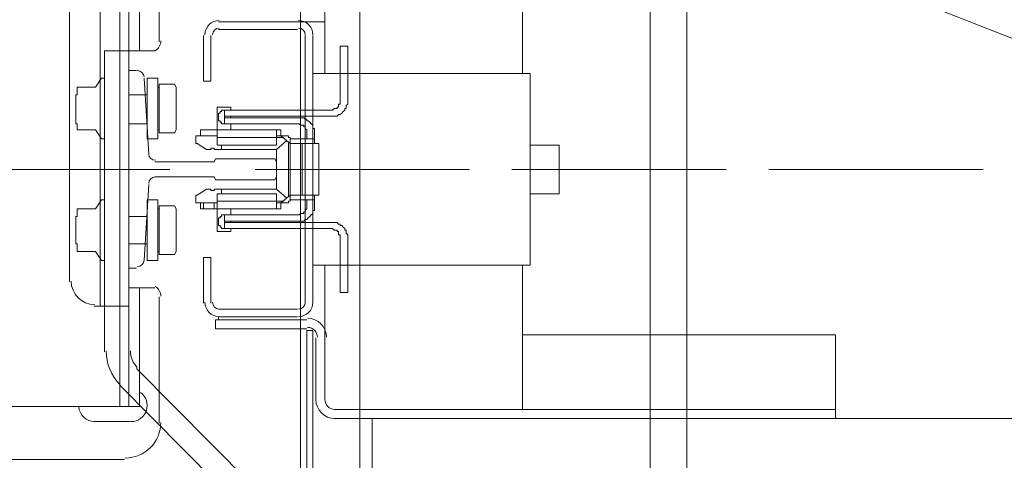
# Model space of a CAD drawing. Header units: millimetres. Extents: x 178516 to 426772, y -178579 to -115871.
# Tile 29 of 256: x 219350 to 219765, y -125476 to -125290. Entities that reach past the tile are written whole.
import ezdxf

# ---------------------------------------------------------------- set-up
doc = ezdxf.new("R2010")
doc.units = ezdxf.units.MM
doc.header["$MEASUREMENT"] = 0
doc.layers.get('0').update_dxf_attribs({"color": 252, "lineweight": 5})
doc.layers.add('Nowe_820-G Rysunki Obrazki_Nr_pióra__161', color=252, linetype='Continuous', lineweight=5)

# ---------------------------------------------------------------- blocks, each defined once
blk = doc.blocks.new('podkład 20251118')
at = {"layer": 'Nowe_820-G Rysunki Obrazki_Nr_pióra__161', "color": 252, "linetype": 'Continuous', "lineweight": 5}
for p, q in [((219468.47, -125953.04), (219468.47, -124553.1)), ((219493.41, -124553.1), (219493.41, -125953.04)), ((219615.56, -124578.04), (219615.56, -125928.1)), ((219615.56, -124578.04), (219615.56, -125928.1)), ((219615.56, -125928.1), (219615.56, -124578.04)), ((219615.56, -124578.04), (219615.56, -125928.1)), ((219615.56, -124578.04), (219615.56, -125928.1)), ((219615.56, -125928.1), (219615.56, -124578.04)), ((219630.91, -125928.1), (219630.91, -124578.04)), ((219630.91, -125928.1), (219630.91, -124578.04)), ((219384.05, -124977.11), (219384.05, -125410.71)), ((219371.26, -125033.39), (219371.26, -125400.48)), ((219454.4, -125174.72), (220626.67, -125635.83)), ((219396.2, -125223.33), (219396.2, -125410.71)), ((219408.99, -125246.35), (219408.99, -125299.43)), ((219561.84, -125312.86), (219561.84, -125252.11)), ((219392.37, -125253.39), (219392.37, -125452.92)), ((219396.2, -125253.39), (219396.2, -125452.92)), ((219400.68, -125253.39), (219400.68, -125303.27)), ((219478.7, -125255.94), (219478.7, -125312.86)), ((219433.93, -125291.12), (219478.7, -125291.12)), ((219433.93, -125294.32), (219467.19, -125294.32)), ((219427.54, -125316.06), (219427.54, -125296.87)), ((219430.74, -125316.06), (219430.74, -125296.87)), ((219470.39, -125296.87), (219470.39, -125409.43)), ((219473.59, -125296.87), (219473.59, -125409.43)), ((219488.3, -125301.35), (219485.1, -125301.35)), ((219485.1, -125301.35), (219485.1, -125324.37)), ((219488.3, -125301.35), (219488.3, -125324.37)), ((219385.97, -125429.9), (219385.97, -125303.27)), ((219396.2, -125303.27), (219385.97, -125303.27)), ((219407.07, -125303.27), (219396.2, -125303.27)), ((219396.2, -125303.27), (219396.2, -125429.9)), ((219384.69, -125314.78), (219382.13, -125318.62)), ((219385.97, -125314.78), (219384.69, -125314.78)), ((219396.2, -125311.58), (219399.4, -125311.58)), ((219396.2, -125394.72), (219396.2, -125311.58)), ((219402.6, -125314.78), (219404.52, -125346.76)), ((219403.88, -125340.36), (219403.88, -125314.78)), ((219403.88, -125314.78), (219408.35, -125314.78)), ((219408.35, -125314.78), (219408.35, -125340.36)), ((219473.59, -125312.86), (219565.04, -125312.86)), ((219565.04, -125312.86), (219565.04, -125393.44)), ((219374.46, -125321.82), (219374.46, -125318.62)), ((219374.46, -125318.62), (219382.13, -125318.62)), ((219408.99, -125318.62), (219408.35, -125318.62)), ((219408.99, -125317.34), (219408.99, -125337.8)), ((219408.99, -125317.34), (219415.39, -125317.34)), ((219415.39, -125317.34), (219416.03, -125318.62)), ((219416.03, -125318.62), (219416.03, -125336.53)), ((219430.74, -125316.06), (219427.54, -125316.06)), ((219373.82, -125321.82), (219373.82, -125322.46)), ((219374.46, -125321.82), (219373.82, -125321.82)), ((219373.82, -125322.46), (219373.82, -125332.69)), ((219373.82, -125332.69), (219373.82, -125322.46)), ((219403.88, -125321.82), (219396.2, -125321.82)), ((219439.05, -125326.93), (219433.3, -125326.93)), ((219433.3, -125342.92), (219433.3, -125326.93)), ((219439.05, -125328.21), (219439.05, -125326.93)), ((219483.82, -125327.57), (219483.82, -125326.93)), ((219483.82, -125326.93), (219484.46, -125326.93)), ((219484.46, -125326.29), (219484.46, -125325.65)), ((219484.46, -125325.65), (219485.1, -125325.65)), ((219484.46, -125326.93), (219484.46, -125326.29)), ((219485.1, -125325.01), (219485.1, -125324.37)), ((219485.1, -125325.65), (219485.1, -125325.01)), ((219487.66, -125326.29), (219488.3, -125325.65)), ((219487.66, -125326.93), (219487.66, -125326.29)), ((219487.66, -125327.57), (219487.66, -125326.93)), ((219488.3, -125325.01), (219488.3, -125324.37)), ((219488.3, -125325.65), (219488.3, -125325.01)), ((219434.57, -125329.49), (219433.93, -125329.49)), ((219433.93, -125329.49), (219433.93, -125330.13)), ((219433.93, -125330.13), (219433.93, -125330.77)), ((219433.93, -125330.77), (219433.93, -125331.41)), ((219433.93, -125331.41), (219433.93, -125332.05)), ((219435.21, -125328.85), (219434.57, -125328.85)), ((219434.57, -125328.85), (219434.57, -125329.49)), ((219436.49, -125328.21), (219435.21, -125328.21)), ((219435.21, -125328.21), (219435.21, -125328.85)), ((219481.26, -125328.21), (219436.49, -125328.21)), ((219436.49, -125330.77), (219436.49, -125328.21)), ((219481.26, -125330.77), (219436.49, -125330.77)), ((219436.49, -125330.77), (219436.49, -125331.41)), ((219436.49, -125331.41), (219467.19, -125331.41)), ((219436.49, -125331.41), (219436.49, -125333.97)), ((219439.05, -125331.41), (219439.05, -125330.77)), ((219467.83, -125331.41), (219467.19, -125331.41)), ((219468.47, -125331.41), (219467.83, -125331.41)), ((219469.11, -125331.41), (219468.47, -125331.41)), ((219469.75, -125331.41), (219469.11, -125331.41)), ((219470.39, -125332.05), (219469.75, -125331.41)), ((219481.26, -125328.21), (219481.9, -125328.21)), ((219481.26, -125330.77), (219483.82, -125330.77)), ((219481.9, -125328.21), (219482.54, -125327.57)), ((219482.54, -125327.57), (219483.82, -125327.57)), ((219483.82, -125330.77), (219484.46, -125330.13)), ((219484.46, -125330.13), (219485.1, -125330.13)), ((219485.1, -125330.13), (219485.74, -125329.49)), ((219485.74, -125329.49), (219486.38, -125328.85)), ((219486.38, -125328.85), (219487.02, -125328.21)), ((219487.02, -125328.21), (219487.02, -125327.57)), ((219487.02, -125327.57), (219487.66, -125327.57)), ((219373.82, -125333.97), (219373.82, -125332.69)), ((219374.46, -125333.97), (219373.82, -125333.97)), ((219374.46, -125336.53), (219374.46, -125333.97)), ((219403.88, -125333.97), (219396.2, -125333.97)), ((219433.93, -125332.05), (219433.93, -125332.69)), ((219433.93, -125332.69), (219434.57, -125332.69)), ((219434.57, -125332.69), (219434.57, -125333.33)), ((219434.57, -125333.33), (219435.21, -125333.33)), ((219435.21, -125333.33), (219435.21, -125333.97)), ((219435.21, -125333.97), (219435.85, -125333.97)), ((219435.85, -125333.97), (219436.49, -125333.97)), ((219436.49, -125333.97), (219467.19, -125333.97)), ((219439.05, -125336.53), (219439.05, -125333.97)), ((219467.83, -125333.97), (219467.19, -125333.97)), ((219468.47, -125334.61), (219467.83, -125333.97)), ((219469.11, -125334.61), (219468.47, -125334.61)), ((219469.75, -125334.61), (219469.11, -125334.61)), ((219469.75, -125335.25), (219469.75, -125334.61)), ((219470.39, -125335.25), (219469.75, -125335.25)), ((219471.03, -125332.05), (219470.39, -125332.05)), ((219470.39, -125335.89), (219470.39, -125335.25)), ((219471.03, -125332.69), (219471.03, -125332.05)), ((219471.67, -125332.69), (219471.03, -125332.69)), ((219472.31, -125333.33), (219471.67, -125332.69)), ((219472.95, -125333.97), (219472.31, -125333.33)), ((219473.59, -125334.61), (219472.95, -125333.97)), ((219473.59, -125335.89), (219473.59, -125334.61)), ((219374.46, -125336.53), (219382.13, -125336.53)), ((219384.69, -125340.36), (219382.13, -125336.53)), ((219408.99, -125336.53), (219408.35, -125336.53)), ((219408.99, -125337.8), (219415.39, -125337.8)), ((219415.39, -125337.8), (219416.03, -125336.53)), ((219424.34, -125341.64), (219424.34, -125339.08)), ((219433.3, -125339.08), (219424.34, -125339.08)), ((219426.26, -125339.08), (219426.26, -125336.53)), ((219426.26, -125336.53), (219433.3, -125336.53)), ((219433.3, -125336.53), (219458.24, -125336.53)), ((219433.3, -125339.72), (219458.24, -125339.72)), ((219458.24, -125336.53), (219458.24, -125342.92)), ((219458.24, -125336.53), (219460.16, -125336.53)), ((219462.07, -125339.08), (219458.24, -125339.08)), ((219458.24, -125339.72), (219461.43, -125339.72)), ((219460.16, -125339.08), (219460.16, -125336.53)), ((219463.99, -125342.28), (219460.16, -125339.08)), ((219462.71, -125339.08), (219462.07, -125339.08)), ((219463.35, -125339.08), (219462.71, -125339.08)), ((219463.35, -125339.72), (219463.35, -125339.08)), ((219463.99, -125339.72), (219463.35, -125339.72)), ((219463.99, -125341), (219463.99, -125339.72)), ((219471.03, -125336.53), (219470.39, -125335.89)), ((219471.03, -125338.44), (219471.03, -125336.53)), ((219471.03, -125338.44), (219471.03, -125339.08)), ((219471.03, -125340.36), (219471.03, -125339.08)), ((219474.23, -125335.89), (219473.59, -125335.89)), ((219474.23, -125338.44), (219474.23, -125335.89)), ((219474.23, -125338.44), (219474.23, -125339.08)), ((219474.23, -125339.08), (219474.23, -125340.36)), ((219385.97, -125340.36), (219384.69, -125340.36)), ((219408.35, -125340.36), (219403.88, -125340.36)), ((219424.34, -125341.64), (219424.34, -125342.28)), ((219424.34, -125342.28), (219424.98, -125342.28)), ((219428.82, -125344.84), (219424.98, -125342.28)), ((219458.24, -125342.92), (219433.3, -125342.92)), ((219435.21, -125342.92), (219435.21, -125344.84)), ((219458.24, -125344.84), (219462.71, -125341)), ((219463.35, -125364.66), (219463.35, -125341.64)), ((219466.55, -125340.36), (219463.99, -125340.36)), ((219463.99, -125365.3), (219463.99, -125341)), ((219463.99, -125342.28), (219476.14, -125342.28)), ((219474.23, -125340.36), (219466.55, -125340.36)), ((219469.11, -125364.03), (219469.11, -125342.28)), ((219474.23, -125340.36), (219474.23, -125342.28)), ((219476.14, -125342.28), (219476.14, -125364.03)), ((219565.04, -125342.92), (219577.19, -125342.92)), ((219577.19, -125342.92), (219577.19, -125363.39)), ((219577.19, -125363.39), (219577.19, -125342.92)), ((219428.82, -125344.84), (219429.46, -125344.84)), ((219430.1, -125344.84), (219429.46, -125344.84)), ((219430.1, -125344.84), (219430.74, -125344.84)), ((219430.74, -125344.84), (219430.74, -125344.2)), ((219432.02, -125344.2), (219430.74, -125344.2)), ((219432.02, -125344.2), (219432.02, -125344.84)), ((219432.02, -125344.84), (219432.66, -125344.84)), ((219458.24, -125344.84), (219432.66, -125344.84)), ((219458.24, -125361.47), (219458.24, -125344.84)), ((219407.07, -125349.96), (219432.02, -125349.96)), ((219432.02, -125349.96), (219432.66, -125348.68)), ((219432.66, -125348.68), (219457.6, -125348.68)), ((219457.6, -125348.68), (219458.24, -125349.96)), ((219458.24, -125349.96), (219458.24, -125356.35)), ((219396.2, -125353.15), (219333.53, -125353.15)), ((219341.2, -125353.15), (219413.47, -125353.15)), ((219432.02, -125356.35), (219407.07, -125356.35)), ((219432.66, -125357.63), (219432.02, -125356.35)), ((219449.28, -125353.15), (219521.55, -125353.15)), ((219458.24, -125356.35), (219457.6, -125357.63)), ((219493.41, -125353.15), (219539.46, -125353.15)), ((219557.37, -125353.15), (219629.63, -125353.15)), ((219575.27, -125353.15), (219647.54, -125353.15)), ((219665.45, -125353.15), (219737.07, -125353.15)), ((219683.35, -125353.15), (219755.62, -125353.15)), ((219404.52, -125359.55), (219402.6, -125391.53)), ((219457.6, -125357.63), (219432.66, -125357.63)), ((219424.98, -125364.03), (219424.34, -125364.03)), ((219424.34, -125364.03), (219424.34, -125364.66)), ((219424.34, -125367.22), (219424.34, -125364.66)), ((219424.98, -125364.03), (219428.82, -125361.47)), ((219429.46, -125361.47), (219428.82, -125361.47)), ((219429.46, -125361.47), (219430.1, -125361.47)), ((219430.74, -125361.47), (219430.1, -125361.47)), ((219430.74, -125362.11), (219430.74, -125361.47)), ((219432.02, -125362.11), (219430.74, -125362.11)), ((219432.66, -125361.47), (219432.02, -125361.47)), ((219432.02, -125361.47), (219432.02, -125362.11)), ((219432.66, -125361.47), (219458.24, -125361.47)), ((219433.3, -125363.39), (219433.3, -125379.37)), ((219433.3, -125363.39), (219458.24, -125363.39)), ((219435.21, -125361.47), (219435.21, -125363.39)), ((219462.71, -125365.3), (219458.24, -125361.47)), ((219458.24, -125363.39), (219458.24, -125369.78)), ((219460.16, -125367.22), (219463.99, -125364.03)), ((219476.14, -125364.03), (219463.99, -125364.03)), ((219474.23, -125364.03), (219474.23, -125365.94)), ((219565.04, -125363.39), (219577.19, -125363.39)), ((219384.69, -125365.94), (219382.13, -125369.78)), ((219385.97, -125365.94), (219384.69, -125365.94)), ((219403.88, -125391.53), (219403.88, -125365.94)), ((219403.88, -125365.94), (219408.35, -125365.94)), ((219408.35, -125365.94), (219408.35, -125391.53)), ((219408.99, -125368.5), (219408.99, -125388.97)), ((219408.99, -125368.5), (219415.39, -125368.5)), ((219415.39, -125368.5), (219416.03, -125369.78)), ((219424.34, -125367.22), (219433.3, -125367.22)), ((219426.26, -125369.78), (219426.26, -125367.22)), ((219427.54, -125369.78), (219427.54, -125367.22)), ((219432.02, -125369.78), (219432.02, -125367.22)), ((219458.24, -125366.58), (219433.3, -125366.58)), ((219461.43, -125366.58), (219458.24, -125366.58)), ((219458.24, -125367.22), (219460.16, -125367.22)), ((219460.16, -125369.78), (219460.16, -125367.22)), ((219462.07, -125367.22), (219460.16, -125367.22)), ((219462.07, -125367.22), (219463.35, -125367.22)), ((219463.35, -125367.22), (219463.35, -125366.58)), ((219463.35, -125366.58), (219463.99, -125366.58)), ((219463.99, -125365.94), (219463.99, -125365.3)), ((219463.99, -125365.94), (219466.55, -125365.94)), ((219463.99, -125366.58), (219463.99, -125365.94)), ((219474.23, -125365.94), (219466.55, -125365.94)), ((219471.03, -125367.22), (219471.03, -125365.94)), ((219471.03, -125367.22), (219471.03, -125368.5)), ((219471.03, -125369.14), (219471.03, -125368.5)), ((219474.23, -125365.94), (219474.23, -125367.22)), ((219474.23, -125367.22), (219474.23, -125368.5)), ((219474.23, -125369.14), (219474.23, -125368.5)), ((219373.82, -125372.98), (219373.82, -125373.62)), ((219374.46, -125372.98), (219373.82, -125372.98)), ((219374.46, -125372.98), (219374.46, -125369.78)), ((219374.46, -125369.78), (219382.13, -125369.78)), ((219403.88, -125372.98), (219396.2, -125372.98)), ((219408.99, -125369.78), (219408.35, -125369.78)), ((219416.03, -125369.78), (219416.03, -125387.69)), ((219433.3, -125369.78), (219426.26, -125369.78)), ((219458.24, -125369.78), (219433.3, -125369.78)), ((219435.21, -125372.98), (219434.57, -125372.98)), ((219434.57, -125372.98), (219434.57, -125373.62)), ((219436.49, -125372.34), (219435.21, -125372.34)), ((219435.21, -125372.34), (219435.21, -125372.98)), ((219436.49, -125374.9), (219436.49, -125372.34)), ((219467.19, -125372.34), (219436.49, -125372.34)), ((219439.05, -125372.34), (219439.05, -125369.78)), ((219460.16, -125369.78), (219458.24, -125369.78)), ((219467.19, -125372.34), (219467.83, -125372.34)), ((219467.83, -125372.34), (219468.47, -125371.7)), ((219468.47, -125371.7), (219469.75, -125371.7)), ((219469.75, -125371.7), (219469.75, -125371.06)), ((219469.75, -125371.06), (219470.39, -125371.06)), ((219470.39, -125370.42), (219471.03, -125369.78)), ((219470.39, -125371.06), (219470.39, -125370.42)), ((219471.03, -125369.78), (219471.03, -125369.14)), ((219471.67, -125373.62), (219472.31, -125372.98)), ((219472.31, -125372.98), (219472.95, -125372.34)), ((219472.95, -125372.34), (219473.59, -125371.7)), ((219473.59, -125371.06), (219473.59, -125370.42)), ((219473.59, -125370.42), (219474.23, -125370.42)), ((219473.59, -125371.7), (219473.59, -125371.06)), ((219474.23, -125369.78), (219474.23, -125369.14)), ((219474.23, -125370.42), (219474.23, -125369.78)), ((219373.82, -125383.85), (219373.82, -125373.62)), ((219373.82, -125373.62), (219373.82, -125383.85)), ((219434.57, -125373.62), (219433.93, -125373.62)), ((219433.93, -125373.62), (219433.93, -125374.26)), ((219433.93, -125374.26), (219433.93, -125374.9)), ((219433.93, -125374.9), (219433.93, -125375.54)), ((219433.93, -125375.54), (219433.93, -125376.18)), ((219433.93, -125376.18), (219433.93, -125376.82)), ((219433.93, -125376.82), (219434.57, -125376.82)), ((219434.57, -125376.82), (219434.57, -125377.46)), ((219467.19, -125374.9), (219436.49, -125374.9)), ((219436.49, -125374.9), (219436.49, -125375.54)), ((219436.49, -125375.54), (219436.49, -125378.1)), ((219436.49, -125375.54), (219481.26, -125375.54)), ((219439.05, -125375.54), (219439.05, -125374.9)), ((219467.19, -125374.9), (219469.75, -125374.9)), ((219469.75, -125374.9), (219470.39, -125374.26)), ((219470.39, -125374.26), (219471.03, -125374.26)), ((219471.03, -125374.26), (219471.67, -125373.62)), ((219481.9, -125375.54), (219481.26, -125375.54)), ((219482.54, -125375.54), (219481.9, -125375.54)), ((219483.18, -125375.54), (219482.54, -125375.54)), ((219483.82, -125375.54), (219483.18, -125375.54)), ((219484.46, -125376.18), (219483.82, -125375.54)), ((219485.1, -125376.18), (219484.46, -125376.18)), ((219485.1, -125376.82), (219485.1, -125376.18)), ((219485.74, -125376.82), (219485.1, -125376.82)), ((219486.38, -125377.46), (219485.74, -125376.82)), ((219433.3, -125379.37), (219439.05, -125379.37)), ((219434.57, -125377.46), (219435.21, -125377.46)), ((219435.21, -125377.46), (219435.21, -125378.1)), ((219435.21, -125378.1), (219435.85, -125378.1)), ((219435.85, -125378.1), (219436.49, -125378.1)), ((219436.49, -125378.1), (219481.26, -125378.1)), ((219439.05, -125379.37), (219439.05, -125378.1)), ((219481.9, -125378.1), (219481.26, -125378.1)), ((219482.54, -125378.73), (219481.9, -125378.1)), ((219483.18, -125378.73), (219482.54, -125378.73)), ((219483.82, -125378.73), (219483.18, -125378.73)), ((219483.82, -125379.37), (219483.82, -125378.73)), ((219484.46, -125379.37), (219483.82, -125379.37)), ((219484.46, -125380.65), (219484.46, -125379.37)), ((219485.1, -125380.65), (219484.46, -125380.65)), ((219485.1, -125382.57), (219485.1, -125380.65)), ((219487.02, -125378.1), (219486.38, -125377.46)), ((219487.02, -125378.73), (219487.02, -125378.1)), ((219487.66, -125378.73), (219487.02, -125378.73)), ((219487.66, -125380.01), (219487.66, -125378.73)), ((219488.3, -125380.65), (219487.66, -125380.01)), ((219488.3, -125382.57), (219488.3, -125380.65)), ((219373.82, -125384.49), (219373.82, -125383.85)), ((219374.46, -125384.49), (219373.82, -125384.49)), ((219374.46, -125387.69), (219374.46, -125384.49)), ((219403.88, -125384.49), (219396.2, -125384.49)), ((219485.1, -125382.57), (219485.1, -125404.96)), ((219488.3, -125382.57), (219488.3, -125404.96)), ((219374.46, -125387.69), (219382.13, -125387.69)), ((219384.69, -125391.53), (219382.13, -125387.69)), ((219408.99, -125387.69), (219408.35, -125387.69)), ((219408.99, -125388.97), (219415.39, -125388.97)), ((219415.39, -125388.97), (219416.03, -125387.69)), ((219385.97, -125391.53), (219384.69, -125391.53)), ((219408.35, -125391.53), (219403.88, -125391.53)), ((219427.54, -125390.25), (219427.54, -125409.43)), ((219427.54, -125390.25), (219430.74, -125390.25)), ((219430.74, -125390.25), (219430.74, -125409.43)), ((219473.59, -125393.44), (219565.04, -125393.44)), ((219478.7, -125450.36), (219478.7, -125393.44)), ((219561.84, -125454.2), (219561.84, -125393.44)), ((219399.4, -125394.72), (219396.2, -125394.72)), ((219407.07, -125403.04), (219396.2, -125403.04)), ((219400.68, -125452.92), (219400.68, -125403.04)), ((219488.3, -125404.96), (219485.1, -125404.96)), ((219408.99, -125406.87), (219408.99, -125459.96)), ((219396.2, -125410.71), (219381.49, -125410.71)), ((219467.19, -125411.99), (219433.93, -125411.99)), ((219432.66, -125420.3), (219432.66, -125416.47)), ((219432.66, -125416.47), (219471.03, -125416.47)), ((219433.93, -125416.47), (219433.93, -125415.19)), ((219433.93, -125415.19), (219467.19, -125415.19)), ((219471.03, -125420.3), (219432.66, -125420.3)), ((219471.03, -125420.94), (219471.03, -125924.26)), ((219473.59, -125420.94), (219471.03, -125420.94)), ((219473.59, -125420.94), (219473.59, -125924.26)), ((219474.87, -125450.36), (219474.87, -125424.14)), ((219693.59, -125422.86), (219561.84, -125422.86)), ((219693.59, -125458.04), (219693.59, -125422.86)), ((219399.4, -125436.93), (219467.19, -125505.36)), ((219392.37, -125443.97), (219460.16, -125512.4)), ((219396.2, -125452.92), (219333.53, -125452.92)), ((219338, -125452.92), (219400.68, -125452.92)), ((219482.54, -125454.2), (219693.59, -125454.2)), ((219396.84, -125459.32), (219381.49, -125459.32)), ((219482.54, -125458.04), (220604.28, -125458.04)), ((219498.53, -125482.98), (219498.53, -125458.04)), ((219333.53, -125475.3), (219394.28, -125475.3))]:
    blk.add_line(p, q, dxfattribs=at)
for centre, radius, start, end in [((219434.25, -125296.55), 6.08, 90, 180), ((219434.25, -125296.55), 2.88, 90, 180), ((219467.51, -125296.55), 6.08, 0, 90), ((219467.51, -125296.55), 2.88, 0, 90), ((219404.83, -125299.11), 4.8, 300.0567, 359.98), ((219399.72, -125314.46), 2.88, 3.622, 89.9955), ((219407.39, -125346.44), 2.88, 183.622, 269.9955), ((219407.39, -125359.23), 2.88, 90.0045, 176.378), ((219399.72, -125391.2), 2.88, 270.0045, 356.378), ((219381.81, -125400.16), 9.91, 180, 270), ((219404.84, -125406.55), 4.79, 359.9745, 60.0524), ((219434.25, -125409.11), 6.08, 180, 270), ((219434.25, -125409.11), 2.88, 180, 270), ((219467.51, -125409.11), 6.08, 270, 0), ((219467.51, -125409.11), 2.88, 270, 0), ((219471.35, -125423.82), 7.99, 0, 90), ((219471.35, -125423.82), 4.16, 0, 90), ((219406.76, -125429.58), 20.15, 179.9965, 224.9965), ((219406.75, -125429.58), 9.91, 180.0115, 225.0115), ((219397.16, -125452.6), 6.72, 342.2725, 54.5242), ((219482.86, -125450.04), 7.99, 180, 270), ((219482.86, -125450.04), 4.16, 180, 270), ((219381.81, -125452.6), 6.72, 184.421, 269.9823), ((219397.16, -125452.6), 6.71, 269.9998, 342.2591), ((219394.6, -125459.64), 15.03, 270, 0)]:
    blk.add_arc(centre, radius, start, end, dxfattribs=at)

msp = doc.modelspace()

# ---------------------------------------------------------------- block references
msp.add_blockref('podkład 20251118', (0, 0))

doc.saveas('drawing.dxf')
